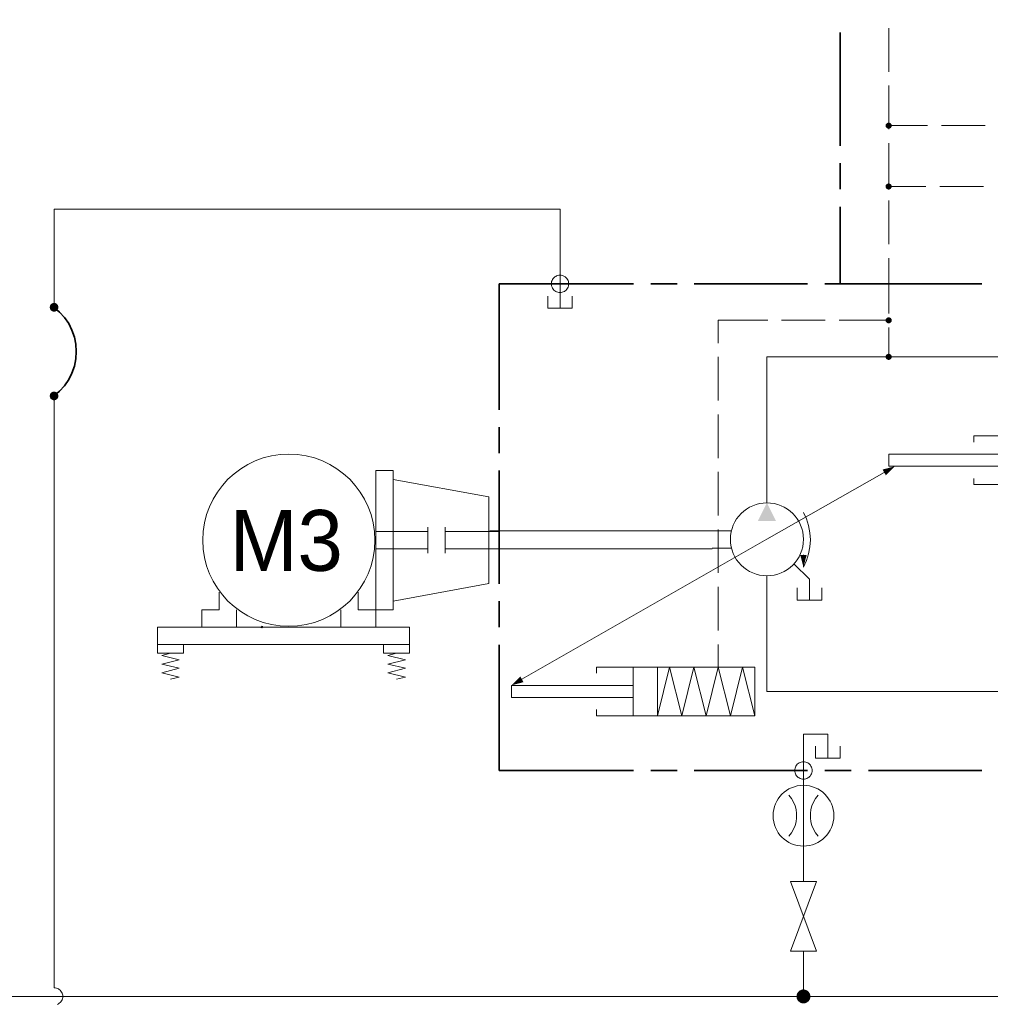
# Model space of a CAD drawing. Header units: millimetres. Extents: x 0 to 203, y 0 to 47.
# Tile 132 of 196: x 157.02 to 161.41, y 5.73 to 10.18. Entities that reach past the tile are written whole.
import ezdxf

# ---------------------------------------------------------------- set-up
doc = ezdxf.new("R2010")
doc.units = ezdxf.units.MM
for name, color, linetype in [('PDF_Geomertry', 7, 'Continuous'), ('PDF_Solid Fills', 7, 'Continuous'), ('PDF_Text', 7, 'Continuous')]:
    doc.layers.add(name, color=color, linetype=linetype)
doc.styles.add('PDF Arial', font='txt')

msp = doc.modelspace()

# ---------------------------------------------------------------- hatches: boundary and pattern name
at = {"layer": 'PDF_Solid Fills', "transparency": 33554559}
for points in [[(160.9527, 9.6993), (160.9388, 9.7026), (160.9393, 9.7049)], [(160.9527, 9.6993), (160.9393, 9.7049), (160.9402, 9.7062)], [(160.9527, 9.6993), (160.9402, 9.7062), (160.9415, 9.7076)], [(160.9527, 9.6993), (160.9415, 9.7076), (160.9429, 9.709)], [(160.9527, 9.6993), (160.9429, 9.709), (160.9443, 9.7104)], [(160.9527, 9.6993), (160.9443, 9.7104), (160.9457, 9.711)], [(160.9527, 9.6993), (160.9457, 9.711), (160.9471, 9.7118)], [(160.9527, 9.6993), (160.9471, 9.7118), (160.9485, 9.7124)], [(160.9527, 9.6993), (160.9485, 9.7124), (160.9504, 9.7132)], [(160.9527, 9.6993), (160.9504, 9.7132), (160.9527, 9.7132)], [(160.9527, 9.6993), (160.954, 9.7132), (160.956, 9.7124)], [(160.9527, 9.6993), (160.9527, 9.7132), (160.954, 9.7132)], [(160.9527, 9.6993), (160.956, 9.7124), (160.9574, 9.7118)], [(160.9527, 9.6993), (160.9574, 9.7118), (160.9588, 9.711)], [(160.9527, 9.6993), (160.9588, 9.711), (160.961, 9.7104)], [(160.9527, 9.6993), (160.961, 9.7104), (160.9624, 9.709)], [(160.9527, 9.6993), (160.9624, 9.709), (160.9629, 9.7076)], [(160.9527, 9.6993), (160.9629, 9.7076), (160.9643, 9.7062)], [(160.9527, 9.6993), (160.9643, 9.7062), (160.9652, 9.7049)], [(160.9527, 9.6993), (160.9652, 9.7049), (160.9657, 9.7026)], [(160.9527, 9.6993), (160.9388, 9.7013), (160.9388, 9.7026)], [(160.9527, 9.6993), (160.9388, 9.6993), (160.9388, 9.7013)], [(160.9527, 9.6993), (160.9388, 9.6971), (160.9388, 9.6993)], [(160.9527, 9.6993), (160.9388, 9.6957), (160.9388, 9.6971)], [(160.9527, 9.6993), (160.9393, 9.6938), (160.9388, 9.6957)], [(160.9527, 9.6993), (160.9402, 9.6924), (160.9393, 9.6938)], [(160.9527, 9.6993), (160.9415, 9.691), (160.9402, 9.6924)], [(160.9527, 9.6993), (160.9429, 9.6896), (160.9415, 9.691)], [(160.9527, 9.6993), (160.9443, 9.6882), (160.9429, 9.6896)], [(160.9527, 9.6993), (160.9457, 9.6874), (160.9443, 9.6882)], [(160.9527, 9.6993), (160.9471, 9.6868), (160.9457, 9.6874)], [(160.9527, 9.6993), (160.9485, 9.686), (160.9471, 9.6868)], [(160.9527, 9.6993), (160.9504, 9.6854), (160.9485, 9.686)], [(160.9527, 9.6993), (160.9527, 9.6854), (160.9504, 9.6854)], [(160.9527, 9.6993), (160.9657, 9.7026), (160.9657, 9.7013)], [(160.9527, 9.6993), (160.9657, 9.7013), (160.9657, 9.6993)], [(160.9527, 9.6993), (160.954, 9.6854), (160.9527, 9.6854)], [(160.9527, 9.6993), (160.956, 9.686), (160.954, 9.6854)], [(160.9527, 9.6993), (160.9574, 9.6868), (160.956, 9.686)], [(160.9527, 9.6993), (160.9588, 9.6874), (160.9574, 9.6868)], [(160.9527, 9.6993), (160.961, 9.6882), (160.9588, 9.6874)], [(160.9527, 9.6993), (160.9624, 9.6896), (160.961, 9.6882)], [(160.9527, 9.6993), (160.9629, 9.691), (160.9624, 9.6896)], [(160.9527, 9.6993), (160.9643, 9.6924), (160.9629, 9.691)], [(160.9527, 9.6993), (160.9652, 9.6938), (160.9643, 9.6924)], [(160.9527, 9.6993), (160.9657, 9.6957), (160.9652, 9.6938)], [(160.9527, 9.6993), (160.9657, 9.6971), (160.9657, 9.6957)], [(160.9527, 9.6993), (160.9657, 9.6993), (160.9657, 9.6971)], [(160.9527, 9.4243), (160.9485, 9.4374), (160.9504, 9.4382)], [(160.9527, 9.4243), (160.9504, 9.4382), (160.9527, 9.4382)], [(160.9527, 9.4243), (160.954, 9.4382), (160.956, 9.4374)], [(160.9527, 9.4243), (160.9527, 9.4382), (160.954, 9.4382)], [(160.9527, 9.4243), (160.9388, 9.4276), (160.9393, 9.4299)], [(160.9527, 9.4243), (160.9388, 9.4263), (160.9388, 9.4276)], [(160.9527, 9.4243), (160.9388, 9.4243), (160.9388, 9.4263)], [(160.9527, 9.4243), (160.9388, 9.4221), (160.9388, 9.4243)], [(160.9527, 9.4243), (160.9388, 9.4207), (160.9388, 9.4221)], [(160.9527, 9.4243), (160.9393, 9.4188), (160.9388, 9.4207)], [(160.9527, 9.4243), (160.9393, 9.4299), (160.9402, 9.4313)], [(160.9527, 9.4243), (160.9402, 9.4174), (160.9393, 9.4188)], [(160.9527, 9.4243), (160.9402, 9.4313), (160.9415, 9.4326)], [(160.9527, 9.4243), (160.9415, 9.416), (160.9402, 9.4174)], [(160.9527, 9.4243), (160.9415, 9.4326), (160.9429, 9.434)], [(160.9527, 9.4243), (160.9429, 9.4146), (160.9415, 9.416)], [(160.9527, 9.4243), (160.9429, 9.434), (160.9443, 9.4354)], [(160.9527, 9.4243), (160.9443, 9.4132), (160.9429, 9.4146)], [(160.9527, 9.4243), (160.9443, 9.4354), (160.9457, 9.436)], [(160.9527, 9.4243), (160.9457, 9.4124), (160.9443, 9.4132)], [(160.9527, 9.4243), (160.9457, 9.436), (160.9471, 9.4368)], [(160.9527, 9.4243), (160.9471, 9.4118), (160.9457, 9.4124)], [(160.9527, 9.4243), (160.9471, 9.4368), (160.9485, 9.4374)], [(160.9527, 9.4243), (160.9485, 9.411), (160.9471, 9.4118)], [(160.9527, 9.4243), (160.9504, 9.4104), (160.9485, 9.411)], [(160.9527, 9.4243), (160.9527, 9.4104), (160.9504, 9.4104)], [(160.9527, 9.4243), (160.956, 9.4374), (160.9574, 9.4368)], [(160.9527, 9.4243), (160.9574, 9.4368), (160.9588, 9.436)], [(160.9527, 9.4243), (160.9588, 9.436), (160.961, 9.4354)], [(160.9527, 9.4243), (160.961, 9.4354), (160.9624, 9.434)], [(160.9527, 9.4243), (160.9624, 9.434), (160.9629, 9.4326)], [(160.9527, 9.4243), (160.9629, 9.4326), (160.9643, 9.4313)], [(160.9527, 9.4243), (160.9643, 9.4313), (160.9652, 9.4299)], [(160.9527, 9.4243), (160.9652, 9.4299), (160.9657, 9.4276)], [(160.9527, 9.4243), (160.9657, 9.4276), (160.9657, 9.4263)], [(160.9527, 9.4243), (160.9657, 9.4263), (160.9657, 9.4243)], [(160.9527, 9.4243), (160.954, 9.4104), (160.9527, 9.4104)], [(160.9527, 9.4243), (160.956, 9.411), (160.954, 9.4104)], [(160.9527, 9.4243), (160.9574, 9.4118), (160.956, 9.411)], [(160.9527, 9.4243), (160.9588, 9.4124), (160.9574, 9.4118)], [(160.9527, 9.4243), (160.961, 9.4132), (160.9588, 9.4124)], [(160.9527, 9.4243), (160.9624, 9.4146), (160.961, 9.4132)], [(160.9527, 9.4243), (160.9629, 9.416), (160.9624, 9.4146)], [(160.9527, 9.4243), (160.9643, 9.4174), (160.9629, 9.416)], [(160.9527, 9.4243), (160.9652, 9.4188), (160.9643, 9.4174)], [(160.9527, 9.4243), (160.9657, 9.4207), (160.9652, 9.4188)], [(160.9527, 9.4243), (160.9657, 9.4221), (160.9657, 9.4207)], [(160.9527, 9.4243), (160.9657, 9.4243), (160.9657, 9.4221)], [(157.1804, 8.8776), (157.161, 8.8804), (157.1615, 8.8832)], [(157.1804, 8.8776), (157.161, 8.8776), (157.161, 8.8804)], [(157.1804, 8.8776), (157.161, 8.8757), (157.161, 8.8776)], [(157.1804, 8.8776), (157.1615, 8.8729), (157.161, 8.8757)], [(157.1804, 8.8776), (157.1615, 8.8832), (157.1624, 8.8854)], [(157.1804, 8.8776), (157.1624, 8.8707), (157.1615, 8.8729)], [(157.1804, 8.8776), (157.1624, 8.8854), (157.1629, 8.8882)], [(157.1804, 8.8776), (157.1629, 8.8679), (157.1624, 8.8707)], [(157.1804, 8.8776), (157.1629, 8.8882), (157.1643, 8.8901)], [(157.1804, 8.8776), (157.1643, 8.866), (157.1629, 8.8679)], [(157.1804, 8.8776), (157.1643, 8.8901), (157.1665, 8.8915)], [(157.1804, 8.8776), (157.1665, 8.8638), (157.1643, 8.866)], [(157.1804, 8.8776), (157.1665, 8.8915), (157.1685, 8.8937)], [(157.1804, 8.8776), (157.1685, 8.8624), (157.1665, 8.8638)], [(157.1804, 8.8776), (157.1685, 8.8937), (157.1707, 8.8951)], [(157.1804, 8.8776), (157.1707, 8.861), (157.1685, 8.8624)], [(157.1804, 8.8776), (157.1707, 8.8951), (157.1727, 8.8965)], [(157.1804, 8.8776), (157.1727, 8.8596), (157.1707, 8.861)], [(157.1804, 8.8776), (157.1727, 8.8965), (157.1754, 8.8971)], [(157.1804, 8.8776), (157.1754, 8.859), (157.1727, 8.8596)], [(157.1804, 8.8776), (157.1754, 8.8971), (157.1777, 8.8979)], [(157.1804, 8.8776), (157.1777, 8.8582), (157.1754, 8.859)], [(157.1804, 8.8776), (157.1777, 8.8979), (157.1804, 8.8979)], [(157.1804, 8.8776), (157.1804, 8.8582), (157.1777, 8.8582)], [(157.1804, 8.8776), (157.1832, 8.8979), (157.1852, 8.8971)], [(157.1804, 8.8776), (157.1804, 8.8979), (157.1832, 8.8979)], [(157.1804, 8.8776), (157.1852, 8.8971), (157.1879, 8.8965)], [(157.1804, 8.8776), (157.1879, 8.8965), (157.1902, 8.8951)], [(157.1804, 8.8776), (157.1902, 8.8951), (157.1921, 8.8937)], [(157.1804, 8.8776), (157.1921, 8.8937), (157.1943, 8.8915)], [(157.1804, 8.8776), (157.1943, 8.8915), (157.1957, 8.8901)], [(157.1804, 8.8776), (157.1957, 8.8901), (157.1971, 8.8882)], [(157.1804, 8.8776), (157.1971, 8.8882), (157.1985, 8.8854)], [(157.1804, 8.8776), (157.1985, 8.8854), (157.199, 8.8832)], [(157.1804, 8.8776), (157.199, 8.8832), (157.1999, 8.8804)], [(157.1804, 8.8776), (157.1999, 8.8804), (157.1999, 8.8776)], [(157.1804, 8.8776), (157.1832, 8.8582), (157.1804, 8.8582)], [(157.1804, 8.8776), (157.1852, 8.859), (157.1832, 8.8582)], [(157.1804, 8.8776), (157.1879, 8.8596), (157.1852, 8.859)], [(157.1804, 8.8776), (157.1902, 8.861), (157.1879, 8.8596)], [(157.1804, 8.8776), (157.1921, 8.8624), (157.1902, 8.861)], [(157.1804, 8.8776), (157.1943, 8.8638), (157.1921, 8.8624)], [(157.1804, 8.8776), (157.1957, 8.866), (157.1943, 8.8638)], [(157.1804, 8.8776), (157.1971, 8.8679), (157.1957, 8.866)], [(157.1804, 8.8776), (157.1985, 8.8707), (157.1971, 8.8679)], [(157.1804, 8.8776), (157.199, 8.8729), (157.1985, 8.8707)], [(157.1804, 8.8776), (157.1999, 8.8757), (157.199, 8.8729)], [(157.1804, 8.8776), (157.1999, 8.8776), (157.1999, 8.8757)], [(160.9527, 8.8193), (160.9388, 8.8229), (160.9393, 8.8243)], [(160.9527, 8.8193), (160.9388, 8.8207), (160.9388, 8.8229)], [(160.9527, 8.8193), (160.9388, 8.8193), (160.9388, 8.8207)], [(160.9527, 8.8193), (160.9388, 8.8174), (160.9388, 8.8193)], [(160.9527, 8.8193), (160.9388, 8.8151), (160.9388, 8.8174)], [(160.9527, 8.8193), (160.9393, 8.8138), (160.9388, 8.8151)], [(160.9527, 8.8193), (160.9393, 8.8243), (160.9402, 8.8257)], [(160.9527, 8.8193), (160.9402, 8.8124), (160.9393, 8.8138)], [(160.9527, 8.8193), (160.9402, 8.8257), (160.9415, 8.8276)], [(160.9527, 8.8193), (160.9415, 8.811), (160.9402, 8.8124)], [(160.9527, 8.8193), (160.9415, 8.8276), (160.9429, 8.829)], [(160.9527, 8.8193), (160.9429, 8.8096), (160.9415, 8.811)], [(160.9527, 8.8193), (160.9429, 8.829), (160.9443, 8.8299)], [(160.9527, 8.8193), (160.9443, 8.8082), (160.9429, 8.8096)], [(160.9527, 8.8193), (160.9443, 8.8299), (160.9457, 8.8312)], [(160.9527, 8.8193), (160.9457, 8.8068), (160.9443, 8.8082)], [(160.9527, 8.8193), (160.9457, 8.8312), (160.9471, 8.8318)], [(160.9527, 8.8193), (160.9471, 8.8063), (160.9457, 8.8068)], [(160.9527, 8.8193), (160.9471, 8.8318), (160.9485, 8.8326)], [(160.9527, 8.8193), (160.9485, 8.8054), (160.9471, 8.8063)], [(160.9527, 8.8193), (160.9485, 8.8326), (160.9504, 8.8326)], [(160.9527, 8.8193), (160.9504, 8.8054), (160.9485, 8.8054)], [(160.9527, 8.8193), (160.9504, 8.8326), (160.9527, 8.8326)], [(160.9527, 8.8193), (160.9527, 8.8054), (160.9504, 8.8054)], [(160.9527, 8.8193), (160.956, 8.8326), (160.9574, 8.8318)], [(160.9527, 8.8193), (160.954, 8.8326), (160.956, 8.8326)], [(160.9527, 8.8193), (160.9527, 8.8326), (160.954, 8.8326)], [(160.9527, 8.8193), (160.9574, 8.8318), (160.9588, 8.8312)], [(160.9527, 8.8193), (160.9588, 8.8312), (160.961, 8.8299)], [(160.9527, 8.8193), (160.961, 8.8299), (160.9624, 8.829)], [(160.9527, 8.8193), (160.9624, 8.829), (160.9629, 8.8276)], [(160.9527, 8.8193), (160.9629, 8.8276), (160.9643, 8.8257)], [(160.9527, 8.8193), (160.9643, 8.8257), (160.9652, 8.8243)], [(160.9527, 8.8193), (160.9652, 8.8243), (160.9657, 8.8229)], [(160.9527, 8.8193), (160.9657, 8.8229), (160.9657, 8.8207)], [(160.9527, 8.8193), (160.9657, 8.8207), (160.9657, 8.8193)], [(160.9527, 8.8193), (160.954, 8.8054), (160.9527, 8.8054)], [(160.9527, 8.8193), (160.956, 8.8054), (160.954, 8.8054)], [(160.9527, 8.8193), (160.9574, 8.8063), (160.956, 8.8054)], [(160.9527, 8.8193), (160.9588, 8.8068), (160.9574, 8.8063)], [(160.9527, 8.8193), (160.961, 8.8082), (160.9588, 8.8068)], [(160.9527, 8.8193), (160.9624, 8.8096), (160.961, 8.8082)], [(160.9527, 8.8193), (160.9629, 8.811), (160.9624, 8.8096)], [(160.9527, 8.8193), (160.9643, 8.8124), (160.9629, 8.811)], [(160.9527, 8.8193), (160.9652, 8.8138), (160.9643, 8.8124)], [(160.9527, 8.8193), (160.9657, 8.8151), (160.9652, 8.8138)], [(160.9527, 8.8193), (160.9657, 8.8174), (160.9657, 8.8151)], [(160.9527, 8.8193), (160.9657, 8.8193), (160.9657, 8.8174)], [(160.9527, 8.654), (160.9388, 8.6576), (160.9393, 8.6596)], [(160.9527, 8.654), (160.9388, 8.6563), (160.9388, 8.6576)], [(160.9527, 8.654), (160.9388, 8.654), (160.9388, 8.6563)], [(160.9527, 8.654), (160.9388, 8.6521), (160.9388, 8.654)], [(160.9527, 8.654), (160.9388, 8.6507), (160.9388, 8.6521)], [(160.9527, 8.654), (160.9393, 8.6485), (160.9388, 8.6507)], [(160.9527, 8.654), (160.9393, 8.6596), (160.9402, 8.661)], [(160.9527, 8.654), (160.9402, 8.6471), (160.9393, 8.6485)], [(160.9527, 8.654), (160.9402, 8.661), (160.9415, 8.6624)], [(160.9527, 8.654), (160.9415, 8.6457), (160.9402, 8.6471)], [(160.9527, 8.654), (160.9415, 8.6624), (160.9429, 8.6637)], [(160.9527, 8.654), (160.9429, 8.6443), (160.9415, 8.6457)], [(160.9527, 8.654), (160.9429, 8.6637), (160.9443, 8.6651)], [(160.9527, 8.654), (160.9443, 8.6429), (160.9429, 8.6443)], [(160.9527, 8.654), (160.9443, 8.6651), (160.9457, 8.666)], [(160.9527, 8.654), (160.9457, 8.6424), (160.9443, 8.6429)], [(160.9527, 8.654), (160.9457, 8.666), (160.9471, 8.6665)], [(160.9527, 8.654), (160.9471, 8.6415), (160.9457, 8.6424)], [(160.9527, 8.654), (160.9471, 8.6665), (160.9485, 8.6674)], [(160.9527, 8.654), (160.9485, 8.641), (160.9471, 8.6415)], [(160.9527, 8.654), (160.9485, 8.6674), (160.9504, 8.6679)], [(160.9527, 8.654), (160.9504, 8.6401), (160.9485, 8.641)], [(160.9527, 8.654), (160.9504, 8.6679), (160.9527, 8.6679)], [(160.9527, 8.654), (160.9527, 8.6401), (160.9504, 8.6401)], [(160.9527, 8.654), (160.954, 8.6679), (160.956, 8.6674)], [(160.9527, 8.654), (160.9527, 8.6679), (160.954, 8.6679)], [(160.9527, 8.654), (160.956, 8.6674), (160.9574, 8.6665)], [(160.9527, 8.654), (160.9574, 8.6665), (160.9588, 8.666)], [(160.9527, 8.654), (160.9588, 8.666), (160.961, 8.6651)], [(160.9527, 8.654), (160.961, 8.6651), (160.9624, 8.6637)], [(160.9527, 8.654), (160.9624, 8.6637), (160.9629, 8.6624)], [(160.9527, 8.654), (160.9629, 8.6624), (160.9643, 8.661)], [(160.9527, 8.654), (160.9643, 8.661), (160.9652, 8.6596)], [(160.9527, 8.654), (160.9652, 8.6596), (160.9657, 8.6576)], [(160.9527, 8.654), (160.9657, 8.6576), (160.9657, 8.6563)], [(160.9527, 8.654), (160.9657, 8.6563), (160.9657, 8.654)], [(160.9527, 8.654), (160.954, 8.6401), (160.9527, 8.6401)], [(160.9527, 8.654), (160.956, 8.641), (160.954, 8.6401)], [(160.9527, 8.654), (160.9574, 8.6415), (160.956, 8.641)], [(160.9527, 8.654), (160.9588, 8.6424), (160.9574, 8.6415)], [(160.9527, 8.654), (160.961, 8.6429), (160.9588, 8.6424)], [(160.9527, 8.654), (160.9624, 8.6443), (160.961, 8.6429)], [(160.9527, 8.654), (160.9629, 8.6457), (160.9624, 8.6443)], [(160.9527, 8.654), (160.9643, 8.6471), (160.9629, 8.6457)], [(160.9527, 8.654), (160.9652, 8.6485), (160.9643, 8.6471)], [(160.9527, 8.654), (160.9657, 8.6507), (160.9652, 8.6485)], [(160.9527, 8.654), (160.9657, 8.6521), (160.9657, 8.6507)], [(160.9527, 8.654), (160.9657, 8.654), (160.9657, 8.6521)], [(157.1804, 8.4771), (157.161, 8.4799), (157.1615, 8.4826)], [(157.1804, 8.4771), (157.161, 8.4771), (157.161, 8.4799)], [(157.1804, 8.4771), (157.161, 8.4749), (157.161, 8.4771)], [(157.1804, 8.4771), (157.1615, 8.4721), (157.161, 8.4749)], [(157.1804, 8.4771), (157.1615, 8.4826), (157.1624, 8.4846)], [(157.1804, 8.4771), (157.1624, 8.4701), (157.1615, 8.4721)], [(157.1804, 8.4771), (157.1624, 8.4846), (157.1629, 8.4868)], [(157.1804, 8.4771), (157.1629, 8.4674), (157.1624, 8.4701)], [(157.1804, 8.4771), (157.1629, 8.4868), (157.1643, 8.4896)], [(157.1804, 8.4771), (157.1643, 8.4651), (157.1629, 8.4674)], [(157.1804, 8.4771), (157.1643, 8.4896), (157.1665, 8.491)], [(157.1804, 8.4771), (157.1665, 8.4632), (157.1643, 8.4651)], [(157.1804, 8.4771), (157.1665, 8.491), (157.1685, 8.4929)], [(157.1804, 8.4771), (157.1685, 8.4618), (157.1665, 8.4632)], [(157.1804, 8.4771), (157.1685, 8.4929), (157.1707, 8.4943)], [(157.1804, 8.4771), (157.1707, 8.4604), (157.1685, 8.4618)], [(157.1804, 8.4771), (157.1707, 8.4943), (157.1727, 8.4951)], [(157.1804, 8.4771), (157.1727, 8.459), (157.1707, 8.4604)], [(157.1804, 8.4771), (157.1727, 8.4951), (157.1754, 8.4965)], [(157.1804, 8.4771), (157.1754, 8.4582), (157.1727, 8.459)], [(157.1804, 8.4771), (157.1754, 8.4965), (157.1777, 8.4965)], [(157.1804, 8.4771), (157.1777, 8.4576), (157.1754, 8.4582)], [(157.1804, 8.4771), (157.1777, 8.4965), (157.1804, 8.4971)], [(157.1804, 8.4771), (157.1804, 8.4576), (157.1777, 8.4576)], [(157.1804, 8.4771), (157.1804, 8.4971), (157.1832, 8.4965)], [(157.1804, 8.4771), (157.1852, 8.4965), (157.1879, 8.4951)], [(157.1804, 8.4771), (157.1832, 8.4965), (157.1852, 8.4965)], [(157.1804, 8.4771), (157.1879, 8.4951), (157.1902, 8.4943)], [(157.1804, 8.4771), (157.1902, 8.4943), (157.1921, 8.4929)], [(157.1804, 8.4771), (157.1921, 8.4929), (157.1943, 8.491)], [(157.1804, 8.4771), (157.1943, 8.491), (157.1957, 8.4896)], [(157.1804, 8.4771), (157.1957, 8.4896), (157.1971, 8.4868)], [(157.1804, 8.4771), (157.1971, 8.4868), (157.1985, 8.4846)], [(157.1804, 8.4771), (157.1985, 8.4846), (157.199, 8.4826)], [(157.1804, 8.4771), (157.199, 8.4826), (157.1999, 8.4799)], [(157.1804, 8.4771), (157.1999, 8.4799), (157.1999, 8.4771)], [(157.1804, 8.4771), (157.1832, 8.4576), (157.1804, 8.4576)], [(157.1804, 8.4771), (157.1852, 8.4582), (157.1832, 8.4576)], [(157.1804, 8.4771), (157.1879, 8.459), (157.1852, 8.4582)], [(157.1804, 8.4771), (157.1902, 8.4604), (157.1879, 8.459)], [(157.1804, 8.4771), (157.1921, 8.4618), (157.1902, 8.4604)], [(157.1804, 8.4771), (157.1943, 8.4632), (157.1921, 8.4618)], [(157.1804, 8.4771), (157.1957, 8.4651), (157.1943, 8.4632)], [(157.1804, 8.4771), (157.1971, 8.4674), (157.1957, 8.4651)], [(157.1804, 8.4771), (157.1985, 8.4701), (157.1971, 8.4674)], [(157.1804, 8.4771), (157.199, 8.4721), (157.1985, 8.4701)], [(157.1804, 8.4771), (157.1999, 8.4749), (157.199, 8.4721)], [(157.1804, 8.4771), (157.1999, 8.4771), (157.1999, 8.4749)], [(158.1193, 7.4318), (158.1157, 7.434), (158.1165, 7.4346)], [(158.1193, 7.4318), (158.1165, 7.4346), (158.1171, 7.4354)], [(158.1193, 7.4318), (158.1171, 7.4354), (158.1179, 7.436)], [(158.1193, 7.4318), (158.1179, 7.436), (158.1185, 7.436)], [(158.1193, 7.4318), (158.1185, 7.436), (158.1193, 7.436)], [(158.1193, 7.4318), (158.1207, 7.436), (158.1213, 7.4354)], [(158.1193, 7.4318), (158.1199, 7.436), (158.1207, 7.436)], [(158.1193, 7.4318), (158.1193, 7.436), (158.1199, 7.436)], [(158.1193, 7.4318), (158.1221, 7.4354), (158.1221, 7.4346)], [(158.1193, 7.4318), (158.1213, 7.4354), (158.1221, 7.4354)], [(158.1193, 7.4318), (158.1227, 7.4346), (158.1227, 7.434)], [(158.1193, 7.4318), (158.1221, 7.4346), (158.1227, 7.4346)], [(158.1193, 7.4318), (158.1152, 7.4318), (158.1157, 7.4326)], [(158.1193, 7.4318), (158.1157, 7.4332), (158.1157, 7.434)], [(158.1193, 7.4318), (158.1157, 7.4326), (158.1157, 7.4332)], [(158.1193, 7.4318), (158.1157, 7.4313), (158.1157, 7.4318)], [(158.1193, 7.4318), (158.1157, 7.4304), (158.1157, 7.4313)], [(158.1193, 7.4318), (158.1157, 7.4299), (158.1157, 7.4304)], [(158.1193, 7.4318), (158.1165, 7.4299), (158.1157, 7.4299)], [(158.1193, 7.4318), (158.1165, 7.429), (158.1165, 7.4299)], [(158.1193, 7.4318), (158.1171, 7.429), (158.1165, 7.429)], [(158.1193, 7.4318), (158.1171, 7.4285), (158.1171, 7.429)], [(158.1193, 7.4318), (158.1179, 7.4285), (158.1171, 7.4285)], [(158.1193, 7.4318), (158.1185, 7.4285), (158.1179, 7.4285)], [(158.1193, 7.4318), (158.1193, 7.4285), (158.1185, 7.4285)], [(158.1193, 7.4318), (158.1227, 7.434), (158.1227, 7.4332)], [(158.1193, 7.4318), (158.1235, 7.4332), (158.1235, 7.4326)], [(158.1193, 7.4318), (158.1227, 7.4332), (158.1235, 7.4332)], [(158.1193, 7.4318), (158.1235, 7.4326), (158.1235, 7.4318)], [(158.1193, 7.4318), (158.1199, 7.4285), (158.1193, 7.4285)], [(158.1193, 7.4318), (158.1207, 7.4285), (158.1199, 7.4285)], [(158.1193, 7.4318), (158.1213, 7.4285), (158.1207, 7.4285)], [(158.1193, 7.4318), (158.1221, 7.429), (158.1213, 7.4285)], [(158.1193, 7.4318), (158.1227, 7.4299), (158.1221, 7.429)], [(158.1193, 7.4318), (158.1227, 7.4304), (158.1227, 7.4299)], [(158.1193, 7.4318), (158.1235, 7.4313), (158.1227, 7.4304)], [(158.1193, 7.4318), (158.1235, 7.4318), (158.1235, 7.4313)], [(160.5671, 5.7624), (160.5449, 5.7846), (160.5485, 5.7874)], [(160.5671, 5.7624), (160.5485, 5.7874), (160.5513, 5.7896)], [(160.5671, 5.7624), (160.5513, 5.7896), (160.5554, 5.791)], [(160.5671, 5.7624), (160.5554, 5.791), (160.5588, 5.7924)], [(160.5671, 5.7624), (160.5588, 5.7924), (160.5629, 5.7938)], [(160.5671, 5.7624), (160.5629, 5.7938), (160.5671, 5.7938)], [(160.5671, 5.7624), (160.5713, 5.7938), (160.5754, 5.7924)], [(160.5671, 5.7624), (160.5671, 5.7938), (160.5713, 5.7938)], [(160.5671, 5.7624), (160.5754, 5.7924), (160.579, 5.791)], [(160.5671, 5.7624), (160.579, 5.791), (160.5832, 5.7896)], [(160.5671, 5.7624), (160.5832, 5.7896), (160.5865, 5.7874)], [(160.5671, 5.7624), (160.5865, 5.7874), (160.5893, 5.7846)], [(160.5671, 5.7624), (160.536, 5.7665), (160.5365, 5.7701)], [(160.5671, 5.7624), (160.536, 5.7624), (160.536, 5.7665)], [(160.5671, 5.7624), (160.536, 5.7582), (160.536, 5.7624)], [(160.5671, 5.7624), (160.5365, 5.754), (160.536, 5.7582)], [(160.5671, 5.7624), (160.5365, 5.7701), (160.5379, 5.7743)], [(160.5671, 5.7624), (160.5379, 5.7499), (160.5365, 5.754)], [(160.5671, 5.7624), (160.5379, 5.7743), (160.5402, 5.7776)], [(160.5671, 5.7624), (160.5402, 5.7465), (160.5379, 5.7499)], [(160.5671, 5.7624), (160.5402, 5.7776), (160.5421, 5.7813)], [(160.5671, 5.7624), (160.5421, 5.7429), (160.5402, 5.7465)], [(160.5671, 5.7624), (160.5421, 5.7813), (160.5449, 5.7846)], [(160.5671, 5.7624), (160.5449, 5.7401), (160.5421, 5.7429)], [(160.5671, 5.7624), (160.5485, 5.7374), (160.5449, 5.7401)], [(160.5671, 5.7624), (160.5513, 5.7346), (160.5485, 5.7374)], [(160.5671, 5.7624), (160.5554, 5.7332), (160.5513, 5.7346)], [(160.5671, 5.7624), (160.5588, 5.7318), (160.5554, 5.7332)], [(160.5671, 5.7624), (160.5629, 5.7313), (160.5588, 5.7318)], [(160.5671, 5.7624), (160.5671, 5.7304), (160.5629, 5.7313)], [(160.5671, 5.7624), (160.5893, 5.7846), (160.5921, 5.7813)], [(160.5671, 5.7624), (160.5921, 5.7813), (160.5943, 5.7776)], [(160.5671, 5.7624), (160.5943, 5.7776), (160.5963, 5.7743)], [(160.5671, 5.7624), (160.5963, 5.7743), (160.5977, 5.7701)], [(160.5671, 5.7624), (160.5977, 5.7701), (160.5985, 5.7665)], [(160.5671, 5.7624), (160.5985, 5.7665), (160.5985, 5.7624)], [(160.5671, 5.7624), (160.5713, 5.7313), (160.5671, 5.7304)], [(160.5671, 5.7624), (160.5754, 5.7318), (160.5713, 5.7313)], [(160.5671, 5.7624), (160.579, 5.7332), (160.5754, 5.7318)], [(160.5671, 5.7624), (160.5832, 5.7346), (160.579, 5.7332)], [(160.5671, 5.7624), (160.5865, 5.7374), (160.5832, 5.7346)], [(160.5671, 5.7624), (160.5893, 5.7401), (160.5865, 5.7374)], [(160.5671, 5.7624), (160.5921, 5.7429), (160.5893, 5.7401)], [(160.5671, 5.7624), (160.5943, 5.7465), (160.5921, 5.7429)], [(160.5671, 5.7624), (160.5963, 5.7499), (160.5943, 5.7465)], [(160.5671, 5.7624), (160.5977, 5.754), (160.5963, 5.7499)], [(160.5671, 5.7624), (160.5985, 5.7582), (160.5977, 5.754)], [(160.5671, 5.7624), (160.5985, 5.7624), (160.5985, 5.7582)]]:
    msp.add_hatch(color=256, dxfattribs=at).paths.add_polyline_path(points)

# ---------------------------------------------------------------- linework, layer by layer
at = {"layer": 'PDF_Geomertry', "lineweight": 15}
for points in [[(160.4018, 7.9938), (160.4018, 8.104), (160.4018, 8.654), (160.4574, 8.654), (161.1171, 8.654), (163.0429, 8.654), (163.2074, 8.654), (163.2074, 8.984), (163.2074, 11.2554), (161.4004, 11.2554), (161.4004, 12.0096)], [(160.9527, 9.9429), (160.9527, 10.1401)], [(160.9527, 9.6832), (160.9527, 9.8804)], [(161.1282, 9.6993), (160.9527, 9.6993)], [(161.3888, 9.6993), (161.1915, 9.6993)], [(160.9527, 9.4235), (160.9527, 9.6201)], [(161.1207, 9.4243), (160.9527, 9.4243)], [(161.381, 9.4243), (161.1838, 9.4243)], [(160.9527, 9.1637), (160.9527, 9.3604)], [(159.4671, 9.0235), (159.4671, 9.3221), (157.1804, 9.3221), (157.1804, 8.8776)], [(160.9527, 9.1007), (160.9527, 8.984), (160.9527, 8.8507)], [(159.4671, 9.0387), (159.4671, 8.8743)], [(159.4124, 8.929), (159.4124, 8.8743), (159.5221, 8.8743), (159.5221, 8.929)], [(160.406, 8.8193), (160.1824, 8.8193), (160.1824, 8.7165)], [(160.6657, 8.8193), (160.4685, 8.8193)], [(160.9527, 8.8193), (160.729, 8.8193)], [(160.9527, 8.7874), (160.9527, 8.654)], [(160.1824, 8.6535), (160.1824, 8.4562)], [(157.1957, 5.7257), (157.1999, 5.7285), (157.204, 5.7313), (157.2082, 5.7346), (157.2115, 5.7382), (157.2143, 5.7424), (157.2165, 5.7471), (157.2185, 5.7521), (157.2193, 5.7568), (157.2193, 5.7624), (157.2193, 5.7674), (157.2185, 5.7721), (157.2165, 5.7771), (157.2143, 5.7818), (157.2115, 5.786), (157.2082, 5.7901), (157.204, 5.7938), (157.1999, 5.7965), (157.1957, 5.7985), (157.1907, 5.7999), (157.1852, 5.8013), (157.1804, 5.8013), (157.1804, 8.4771)], [(160.1824, 8.3937), (160.1824, 8.1965)], [(161.3374, 8.2687), (161.3374, 8.2965), (162.0527, 8.2965), (162.0527, 8.0763), (161.3374, 8.0763), (161.3374, 8.104)], [(161.7777, 8.2138), (160.9527, 8.2138), (160.9527, 8.159), (161.7777, 8.159)], [(159.2949, 7.1965), (160.4018, 7.829), (160.9318, 8.1318)], [(160.1824, 8.134), (160.1824, 7.9368)], [(158.7124, 8.0999), (159.1449, 8.0215), (159.1449, 7.6285), (158.7124, 7.5499)], [(160.5671, 7.7035), (160.581, 7.7326), (160.5907, 7.7632), (160.5963, 7.7951), (160.5985, 7.8271), (160.5963, 7.859), (160.5907, 7.891), (160.581, 7.9215), (160.5671, 7.9507)], [(158.8699, 7.884), (158.8699, 7.766)], [(158.9485, 7.884), (158.9485, 7.766)], [(158.8699, 7.8646), (158.6338, 7.8646)], [(158.9485, 7.8646), (159.1879, 7.8646)], [(160.2421, 7.8679), (160.1546, 7.8679), (159.149, 7.8679)], [(160.1824, 7.8735), (160.1824, 7.6771)], [(158.8699, 7.786), (158.6338, 7.786)], [(158.9485, 7.786), (159.1879, 7.786)], [(160.1546, 7.786), (159.149, 7.786)], [(160.2421, 7.7896), (160.1546, 7.7896)], [(160.5671, 7.7068), (160.5671, 7.7582)], [(160.524, 7.7188), (160.5949, 7.6485), (160.5949, 7.554)], [(160.4018, 7.6637), (160.4018, 7.1415), (163.0429, 7.1415)], [(160.1824, 7.6138), (160.1824, 7.4174)], [(157.9268, 7.5896), (157.9268, 7.5104), (157.8485, 7.5104), (157.8485, 7.4318), (158.0054, 7.4318), (158.0054, 7.5104)], [(158.5554, 7.5896), (158.5554, 7.5104), (158.6338, 7.5104), (158.6338, 7.4318), (158.4768, 7.4318), (158.4768, 7.5104)], [(160.5393, 7.609), (160.5393, 7.554), (160.6499, 7.554), (160.6499, 7.609)], [(145.6165, 6.0021), (145.6165, 5.7624), (152.8624, 5.7624), (160.5671, 5.7624), (164.5832, 5.7624), (164.5832, 7.3771), (166.0485, 7.3771)], [(157.7657, 7.3535), (157.7657, 7.3146), (157.6477, 7.3146), (157.6477, 7.3535)], [(158.7874, 7.3535), (158.7874, 7.3146), (158.6693, 7.3146), (158.6693, 7.3535)], [(160.1824, 7.354), (160.1824, 7.2512)], [(157.7068, 7.1965), (157.7463, 7.2062), (157.6671, 7.2257), (157.7463, 7.2457), (157.6671, 7.2651), (157.7463, 7.2846), (157.6671, 7.304), (157.7068, 7.3146)], [(158.7282, 7.1965), (158.7679, 7.2062), (158.6893, 7.2257), (158.7679, 7.2457), (158.6893, 7.2651), (158.7679, 7.2846), (158.6893, 7.304), (158.7282, 7.3146)], [(159.6318, 7.2235), (159.6318, 7.2512), (160.3471, 7.2512), (160.3471, 7.0313), (160.2921, 7.2512), (160.2374, 7.0313), (160.1824, 7.2512), (160.1268, 7.0313), (160.0721, 7.2512), (160.0171, 7.0313), (159.9624, 7.2512), (159.9074, 7.0313), (159.9074, 7.2512)], [(159.7971, 7.2512), (159.7971, 7.0313)], [(159.7971, 7.1688), (159.2471, 7.1688), (159.2471, 7.1138), (159.7971, 7.1138)], [(160.3471, 7.0313), (159.6318, 7.0313), (159.6318, 7.059)], [(160.5671, 6.729), (160.5671, 6.9485), (160.6768, 6.9485), (160.6768, 6.8388)], [(160.6221, 6.8937), (160.6221, 6.8388), (160.7324, 6.8388), (160.7324, 6.8937)], [(160.5671, 6.2813), (160.5671, 6.7443)], [(160.5671, 6.7174), (160.5671, 6.4415)], [(160.5018, 6.4874), (160.5129, 6.5021), (160.5221, 6.5179), (160.529, 6.5346), (160.5338, 6.5521), (160.5365, 6.5701), (160.5365, 6.5888), (160.5338, 6.6068), (160.529, 6.6243), (160.5221, 6.641), (160.5129, 6.6568), (160.5018, 6.6715)], [(160.6332, 6.6715), (160.6213, 6.6568), (160.6124, 6.641), (160.6054, 6.6243), (160.6004, 6.6068), (160.5985, 6.5888), (160.5985, 6.5701), (160.6004, 6.5521), (160.6054, 6.5346), (160.6124, 6.5179), (160.6213, 6.5021), (160.6332, 6.4874)], [(160.5671, 5.9665), (160.5671, 5.7624)], [(157.1804, 5.8013), (157.1852, 5.8013), (157.1907, 5.7999), (157.1957, 5.7985), (157.1999, 5.7965), (157.204, 5.7938), (157.2082, 5.7901), (157.2115, 5.786), (157.2143, 5.7818), (157.2165, 5.7771), (157.2185, 5.7721), (157.2193, 5.7674), (157.2193, 5.7624), (157.2193, 5.7568), (157.2185, 5.7521), (157.2165, 5.7471), (157.2143, 5.7424), (157.2115, 5.7382), (157.2082, 5.7346), (157.204, 5.7313), (157.1999, 5.7285), (157.1957, 5.7257)]]:
    msp.add_lwpolyline(points, dxfattribs=at)
at = {"layer": 'PDF_Geomertry', "lineweight": 35}
for points in [[(160.7324, 10.1201), (160.7324, 9.6082)], [(160.7324, 9.5299), (160.7324, 9.4118)], [(160.7324, 9.3326), (160.7324, 8.984), (161.356, 8.984)], [(159.1921, 8.4151), (159.1921, 8.984), (159.7985, 8.984)], [(159.8768, 8.984), (159.9957, 8.984)], [(160.074, 8.984), (160.586, 8.984)], [(160.6643, 8.984), (160.7824, 8.984)], [(160.8615, 8.984), (161.3735, 8.984)], [(157.1804, 8.4771), (157.2054, 8.4985), (157.2277, 8.5235), (157.2463, 8.5513), (157.261, 8.5804), (157.2721, 8.6118), (157.2782, 8.6443), (157.2804, 8.6776), (157.2782, 8.711), (157.2721, 8.7429), (157.261, 8.7749), (157.2463, 8.804), (157.2277, 8.8318), (157.2054, 8.8563), (157.1804, 8.8776)], [(159.1921, 8.2188), (159.1921, 8.3368)], [(159.1921, 7.6276), (159.1921, 8.1396)], [(159.1921, 7.4313), (159.1921, 7.5493)], [(159.7985, 6.784), (159.1921, 6.784), (159.1921, 7.3526)], [(159.9957, 6.784), (159.8768, 6.784)], [(160.586, 6.784), (160.074, 6.784)], [(160.7824, 6.784), (160.6643, 6.784)], [(161.3735, 6.784), (160.8615, 6.784)]]:
    msp.add_lwpolyline(points, dxfattribs=at)
at = {"layer": 'PDF_Geomertry', "lineweight": 0}
for points in [[(160.9457, 9.6993), (160.9457, 9.6985), (160.9457, 9.6971), (160.9457, 9.6965), (160.9463, 9.6957), (160.9471, 9.6951), (160.9477, 9.6943), (160.9485, 9.6938), (160.949, 9.6929), (160.9499, 9.6929), (160.9504, 9.6924), (160.9513, 9.6924), (160.9527, 9.6924), (160.9532, 9.6924), (160.954, 9.6924), (160.9546, 9.6929), (160.956, 9.6929), (160.9568, 9.6938), (160.9574, 9.6943), (160.9574, 9.6951), (160.9582, 9.6957), (160.9588, 9.6965), (160.9588, 9.6971), (160.9588, 9.6985), (160.9588, 9.6993), (160.9588, 9.6999), (160.9588, 9.7013), (160.9588, 9.7021), (160.9582, 9.7026), (160.9574, 9.7035), (160.9574, 9.704), (160.9568, 9.7049), (160.956, 9.7054), (160.9546, 9.7054), (160.954, 9.7062), (160.9532, 9.7062), (160.9527, 9.7062), (160.9513, 9.7062), (160.9504, 9.7062), (160.9499, 9.7054), (160.949, 9.7054), (160.9485, 9.7049), (160.9477, 9.704), (160.9471, 9.7035), (160.9463, 9.7026), (160.9457, 9.7021), (160.9457, 9.7013), (160.9457, 9.6999), (160.9457, 9.6993)], [(160.9457, 9.4243), (160.9457, 9.4235), (160.9457, 9.4221), (160.9457, 9.4215), (160.9463, 9.4207), (160.9471, 9.4201), (160.9477, 9.4193), (160.9485, 9.4188), (160.949, 9.4179), (160.9499, 9.4179), (160.9504, 9.4174), (160.9513, 9.4174), (160.9527, 9.4174), (160.9532, 9.4174), (160.954, 9.4174), (160.9546, 9.4179), (160.956, 9.4179), (160.9568, 9.4188), (160.9574, 9.4193), (160.9574, 9.4201), (160.9582, 9.4207), (160.9588, 9.4215), (160.9588, 9.4221), (160.9588, 9.4235), (160.9588, 9.4243), (160.9588, 9.4249), (160.9588, 9.4257), (160.9588, 9.4271), (160.9582, 9.4276), (160.9574, 9.4285), (160.9574, 9.429), (160.9568, 9.4299), (160.956, 9.4304), (160.9546, 9.4304), (160.954, 9.4313), (160.9532, 9.4313), (160.9527, 9.4313), (160.9513, 9.4313), (160.9504, 9.4313), (160.9499, 9.4304), (160.949, 9.4304), (160.9485, 9.4299), (160.9477, 9.429), (160.9471, 9.4285), (160.9463, 9.4276), (160.9457, 9.4271), (160.9457, 9.4257), (160.9457, 9.4249), (160.9457, 9.4243)], [(157.1707, 8.8776), (157.1707, 8.8771), (157.1707, 8.8757), (157.1713, 8.8743), (157.1721, 8.8729), (157.1727, 8.8721), (157.1735, 8.8707), (157.174, 8.8701), (157.1754, 8.8693), (157.1763, 8.8688), (157.1777, 8.8688), (157.179, 8.8679), (157.1804, 8.8679), (157.1818, 8.8679), (157.1832, 8.8688), (157.1838, 8.8688), (157.1852, 8.8693), (157.186, 8.8701), (157.1874, 8.8707), (157.1879, 8.8721), (157.1888, 8.8729), (157.1893, 8.8743), (157.1902, 8.8757), (157.1902, 8.8771), (157.1902, 8.8776), (157.1902, 8.879), (157.1902, 8.8804), (157.1893, 8.8818), (157.1888, 8.8832), (157.1879, 8.884), (157.1874, 8.8846), (157.186, 8.886), (157.1852, 8.8868), (157.1838, 8.8874), (157.1832, 8.8874), (157.1818, 8.8874), (157.1804, 8.8882), (157.179, 8.8874), (157.1777, 8.8874), (157.1763, 8.8874), (157.1754, 8.8868), (157.174, 8.886), (157.1735, 8.8846), (157.1727, 8.884), (157.1721, 8.8832), (157.1713, 8.8818), (157.1707, 8.8804), (157.1707, 8.879), (157.1707, 8.8776)], [(160.9457, 8.8193), (160.9457, 8.8179), (160.9457, 8.8174), (160.9457, 8.8165), (160.9463, 8.816), (160.9471, 8.8151), (160.9477, 8.8146), (160.9485, 8.8138), (160.949, 8.8132), (160.9499, 8.8124), (160.9504, 8.8124), (160.9513, 8.8124), (160.9527, 8.8124), (160.9532, 8.8124), (160.954, 8.8124), (160.9546, 8.8124), (160.956, 8.8132), (160.9568, 8.8138), (160.9574, 8.8146), (160.9574, 8.8151), (160.9582, 8.816), (160.9588, 8.8165), (160.9588, 8.8174), (160.9588, 8.8179), (160.9588, 8.8193), (160.9588, 8.8201), (160.9588, 8.8207), (160.9588, 8.8215), (160.9582, 8.8229), (160.9574, 8.8235), (160.9574, 8.8243), (160.9568, 8.8243), (160.956, 8.8249), (160.9546, 8.8257), (160.954, 8.8257), (160.9532, 8.8257), (160.9527, 8.8257), (160.9513, 8.8257), (160.9504, 8.8257), (160.9499, 8.8257), (160.949, 8.8249), (160.9485, 8.8243), (160.9477, 8.8243), (160.9471, 8.8235), (160.9463, 8.8229), (160.9457, 8.8215), (160.9457, 8.8207), (160.9457, 8.8201), (160.9457, 8.8193)], [(160.9457, 8.654), (160.9457, 8.6535), (160.9457, 8.6521), (160.9457, 8.6513), (160.9463, 8.6507), (160.9471, 8.6499), (160.9477, 8.6493), (160.9485, 8.6485), (160.949, 8.6479), (160.9499, 8.6479), (160.9504, 8.6471), (160.9513, 8.6471), (160.9527, 8.6471), (160.9532, 8.6471), (160.954, 8.6471), (160.9546, 8.6479), (160.956, 8.6479), (160.9568, 8.6485), (160.9574, 8.6493), (160.9574, 8.6499), (160.9582, 8.6507), (160.9588, 8.6513), (160.9588, 8.6521), (160.9588, 8.6535), (160.9588, 8.654), (160.9588, 8.6549), (160.9588, 8.6563), (160.9588, 8.6568), (160.9582, 8.6576), (160.9574, 8.6582), (160.9574, 8.659), (160.9568, 8.6596), (160.956, 8.6604), (160.9546, 8.6604), (160.954, 8.661), (160.9532, 8.661), (160.9527, 8.661), (160.9513, 8.661), (160.9504, 8.661), (160.9499, 8.6604), (160.949, 8.6604), (160.9485, 8.6596), (160.9477, 8.659), (160.9471, 8.6582), (160.9463, 8.6576), (160.9457, 8.6568), (160.9457, 8.6563), (160.9457, 8.6549), (160.9457, 8.654)], [(157.1707, 8.4771), (157.1707, 8.4762), (157.1707, 8.4749), (157.1713, 8.4735), (157.1721, 8.4721), (157.1727, 8.4715), (157.1735, 8.4701), (157.174, 8.4693), (157.1754, 8.4688), (157.1763, 8.4679), (157.1777, 8.4679), (157.179, 8.4674), (157.1804, 8.4674), (157.1818, 8.4674), (157.1832, 8.4679), (157.1838, 8.4679), (157.1852, 8.4688), (157.186, 8.4693), (157.1874, 8.4701), (157.1879, 8.4715), (157.1888, 8.4721), (157.1893, 8.4735), (157.1902, 8.4749), (157.1902, 8.4762), (157.1902, 8.4771), (157.1902, 8.4785), (157.1902, 8.4799), (157.1893, 8.4813), (157.1888, 8.4818), (157.1879, 8.4832), (157.1874, 8.484), (157.186, 8.4854), (157.1852, 8.486), (157.1838, 8.486), (157.1832, 8.4868), (157.1818, 8.4868), (157.1804, 8.4868), (157.179, 8.4868), (157.1777, 8.4868), (157.1763, 8.486), (157.1754, 8.486), (157.174, 8.4854), (157.1735, 8.484), (157.1727, 8.4832), (157.1721, 8.4818), (157.1713, 8.4813), (157.1707, 8.4799), (157.1707, 8.4785), (157.1707, 8.4771)], [(158.1171, 7.4318), (158.1179, 7.4313), (158.1179, 7.4304), (158.1185, 7.4304), (158.1193, 7.4304), (158.1193, 7.4299), (158.1193, 7.4304), (158.1199, 7.4304), (158.1207, 7.4304), (158.1207, 7.4313), (158.1213, 7.4313), (158.1213, 7.4318), (158.1213, 7.4326), (158.1213, 7.4332), (158.1207, 7.4332), (158.1207, 7.434), (158.1199, 7.434), (158.1193, 7.434), (158.1185, 7.434), (158.1179, 7.434), (158.1179, 7.4332), (158.1179, 7.4326), (158.1171, 7.4326), (158.1171, 7.4318)], [(160.5513, 5.7624), (160.5518, 5.7604), (160.5518, 5.7582), (160.5527, 5.7563), (160.5532, 5.754), (160.5546, 5.7526), (160.556, 5.7512), (160.5574, 5.7499), (160.5596, 5.7485), (160.561, 5.7479), (160.5629, 5.7471), (160.5652, 5.7465), (160.5671, 5.7465), (160.5693, 5.7465), (160.5713, 5.7471), (160.5735, 5.7479), (160.5749, 5.7485), (160.5768, 5.7499), (160.5782, 5.7512), (160.5796, 5.7526), (160.581, 5.754), (160.5818, 5.7563), (160.5824, 5.7582), (160.5832, 5.7604), (160.5832, 5.7624), (160.5832, 5.7646), (160.5824, 5.766), (160.5818, 5.7679), (160.581, 5.7701), (160.5796, 5.7715), (160.5782, 5.7735), (160.5768, 5.7749), (160.5749, 5.7757), (160.5735, 5.7771), (160.5713, 5.7771), (160.5693, 5.7776), (160.5671, 5.7776), (160.5652, 5.7776), (160.5629, 5.7771), (160.561, 5.7771), (160.5596, 5.7757), (160.5574, 5.7749), (160.556, 5.7735), (160.5546, 5.7715), (160.5532, 5.7701), (160.5527, 5.7679), (160.5518, 5.766), (160.5518, 5.7646), (160.5513, 5.7624)]]:
    msp.add_lwpolyline(points, close=True, dxfattribs=at)
at = {"layer": 'PDF_Geomertry', "lineweight": 15}
for points in [[(159.506, 8.984), (159.506, 8.9896), (159.5046, 8.9943), (159.5032, 8.9993), (159.5013, 9.004), (159.4985, 9.0082), (159.4949, 9.0118), (159.4907, 9.0151), (159.4865, 9.0179), (159.4818, 9.0207), (159.4768, 9.0221), (159.4721, 9.0229), (159.4671, 9.0235), (159.4615, 9.0229), (159.4568, 9.0221), (159.4518, 9.0207), (159.4477, 9.0179), (159.4429, 9.0151), (159.4393, 9.0118), (159.436, 9.0082), (159.4332, 9.004), (159.431, 8.9993), (159.429, 8.9943), (159.4282, 8.9896), (159.4277, 8.984), (159.4282, 8.979), (159.429, 8.9743), (159.431, 8.9693), (159.4332, 8.9646), (159.436, 8.9604), (159.4393, 8.9562), (159.4429, 8.9526), (159.4477, 8.9499), (159.4518, 8.9479), (159.4568, 8.9465), (159.4615, 8.9451), (159.4671, 8.9451), (159.4721, 8.9451), (159.4768, 8.9465), (159.4818, 8.9479), (159.4865, 8.9499), (159.4907, 8.9526), (159.4949, 8.9562), (159.4985, 8.9604), (159.5013, 8.9646), (159.5032, 8.9693), (159.5046, 8.9743), (159.506, 8.979), (159.506, 8.984)], [(158.6338, 8.1396), (158.6338, 7.5104), (158.7124, 7.5104), (158.7124, 8.1396)], [(157.6477, 7.3535), (158.7874, 7.3535), (158.7874, 7.4318), (157.6477, 7.4318), (157.6477, 7.3535)], [(157.7263, 7.3535), (157.6874, 7.3535)], [(160.6068, 6.784), (160.606, 6.7888), (160.6054, 6.7938), (160.6032, 6.7985), (160.6013, 6.8035), (160.5985, 6.8076), (160.5949, 6.8118), (160.5915, 6.8151), (160.5865, 6.8179), (160.5824, 6.8201), (160.5777, 6.8215), (160.5721, 6.8229), (160.5671, 6.8229), (160.5624, 6.8229), (160.5568, 6.8215), (160.5518, 6.8201), (160.5477, 6.8179), (160.5435, 6.8151), (160.5393, 6.8118), (160.536, 6.8076), (160.5332, 6.8035), (160.531, 6.7985), (160.529, 6.7938), (160.5282, 6.7888), (160.5277, 6.784), (160.5282, 6.7785), (160.529, 6.7735), (160.531, 6.7687), (160.5332, 6.7638), (160.536, 6.7596), (160.5393, 6.7563), (160.5435, 6.7526), (160.5477, 6.7499), (160.5518, 6.7471), (160.5568, 6.7457), (160.5624, 6.7451), (160.5671, 6.7443), (160.5721, 6.7451), (160.5777, 6.7457), (160.5824, 6.7471), (160.5865, 6.7499), (160.5915, 6.7526), (160.5949, 6.7563), (160.5985, 6.7596), (160.6013, 6.7638), (160.6032, 6.7687), (160.6054, 6.7735), (160.606, 6.7785), (160.6068, 6.784)], [(160.5082, 5.9665), (160.6263, 6.2813), (160.5082, 6.2813), (160.6263, 5.9665), (160.5082, 5.9665)]]:
    msp.add_lwpolyline(points, close=True, dxfattribs=at)
at = {"layer": 'PDF_Geomertry', "lineweight": -3}
for points in [[(158.1165, 7.4346), (158.1193, 7.4318)], [(158.1171, 7.4354), (158.1193, 7.4318)], [(158.1185, 7.436), (158.1193, 7.4318)], [(158.1207, 7.436), (158.1193, 7.4318)], [(158.1157, 7.4332), (158.1193, 7.4318)], [(158.1185, 7.4285), (158.1193, 7.4318)], [(158.1207, 7.4285), (158.1193, 7.4318)], [(158.1221, 7.429), (158.1193, 7.4318)], [(158.1227, 7.4299), (158.1193, 7.4318)], [(158.1235, 7.4318), (158.1193, 7.4318)]]:
    msp.add_lwpolyline(points, dxfattribs=at)
at = {"layer": 'PDF_Geomertry', "lineweight": 15}
for centre, radius in [((158.2413, 7.825), 0.3892), ((160.4021, 7.829), 0.165), ((160.5672, 6.5794), 0.1374)]:
    msp.add_circle(centre, radius, dxfattribs=at)
at = {"layer": 'PDF_Solid Fills', "transparency": 33554559}
for points in [[(160.9249, 8.1443), (160.9393, 8.1188), (160.9249, 8.1443), (160.9796, 8.159)], [(160.4018, 7.9938), (160.361, 7.9118), (160.4018, 7.9938), (160.4435, 7.9118)], [(160.5818, 7.7582), (160.5527, 7.7582), (160.5818, 7.7582), (160.5671, 7.7035)], [(159.3018, 7.1832), (159.2874, 7.209), (159.3018, 7.1832), (159.2471, 7.1688)]]:
    msp.add_solid(points, dxfattribs=at)

# ---------------------------------------------------------------- texts
at = {"layer": 'PDF_Text', "insert": (157.974, 7.6825), "char_height": 0.27519, "attachment_point": 7, "style": 'PDF Arial'}
msp.add_mtext('M3', dxfattribs=at)

doc.saveas('drawing.dxf')
